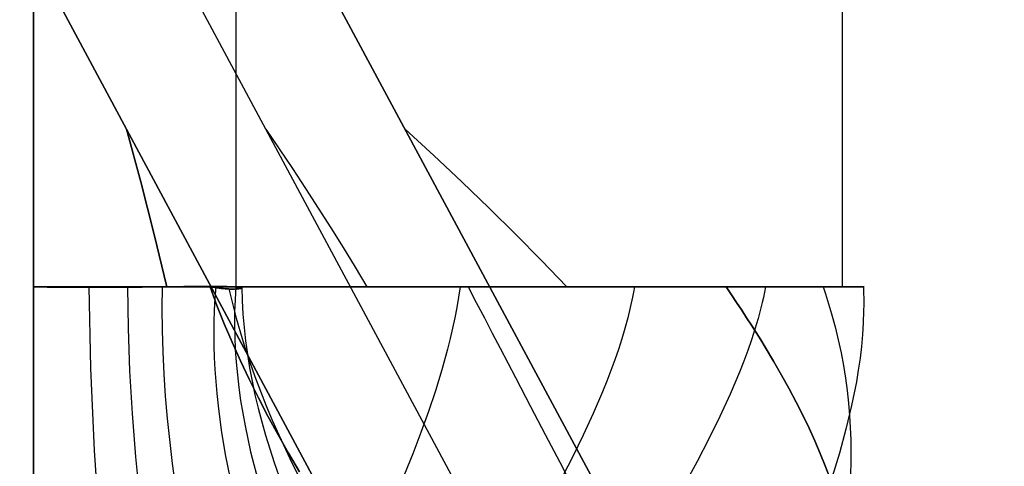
# Model space of a CAD drawing. Header units: millimetres. Extents: x -1690 to 192, y -898 to 54.
# Tile 180 of 256: x 178.74 to 181.11, y -872.2 to -871.13. Entities that reach past the tile are written whole.
import ezdxf

# ---------------------------------------------------------------- set-up
doc = ezdxf.new("R2010")
doc.units = ezdxf.units.MM
doc.header["$MEASUREMENT"] = 0
doc.layers.add('OVIDIO 186x93x72h', color=7, linetype='Continuous')

msp = doc.modelspace()

# ---------------------------------------------------------------- linework, layer by layer
at = {"layer": 'OVIDIO 186x93x72h', "extrusion": (1, 0, 0)}
for points in [[(-871.7711674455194, 717.3735813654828), (-422.0917422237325, 717.373581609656)], [(-422.0917422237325, 717.373581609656), (-871.7711674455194, 717.3735813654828)], [(-871.3916359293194, 715.0847275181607), (-422.0917422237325, 715.0847275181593)], [(-422.0917422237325, 715.0847275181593), (-871.3916359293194, 715.0847275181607)], [(-873.2711674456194, 717.3735819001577), (-871.7711674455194, 717.3735813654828)], [(-871.7711674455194, 717.3735813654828), (-873.2711674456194, 717.3735819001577)]]:
    msp.add_lwpolyline(points, dxfattribs=at)
at = {"layer": 'OVIDIO 186x93x72h'}
for points in [[(178.7709573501, -422.0917422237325), (178.7709573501, -871.7711674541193)], [(178.7709573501, -871.7711674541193), (178.7709573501, -422.0917422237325)], [(179.2575818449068, -422.0917422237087), (179.2575818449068, -871.7713160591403)], [(180.7174553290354, -422.0917422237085), (180.7174553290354, -871.7711674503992)], [(178.7709573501, -871.7711674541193), (178.7709573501, -873.2711674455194)], [(178.7709573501, -873.2711674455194), (178.7709573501, -871.7711674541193)]]:
    msp.add_lwpolyline(points, dxfattribs=at)
at = {"layer": 'OVIDIO 186x93x72h', "extrusion": (0.9999999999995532, 9.452204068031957e-07, 0)}
for points in [[(-422.0919114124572, 716.4272176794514), (-871.3918051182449, 716.4263683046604)], [(-871.3918051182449, 716.4263683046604), (-422.0919114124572, 716.4272176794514)]]:
    msp.add_lwpolyline(points, dxfattribs=at)
at = {"layer": 'OVIDIO 186x93x72h', "extrusion": (-0.1089792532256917, 0.2028516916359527, 0.9731262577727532)}
for points in [[(254.7170671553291, 833.7506260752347), (254.7170671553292, 994.4064705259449)], [(254.7170671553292, 994.4064705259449), (254.7170671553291, 833.7506260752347)]]:
    msp.add_lwpolyline(points, dxfattribs=at)
at = {"layer": 'OVIDIO 186x93x72h', "extrusion": (-0.1089792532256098, 0.2028516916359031, 0.9731262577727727)}
msp.add_lwpolyline([(254.4215971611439, 994.4064705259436), (254.421597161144, 833.750626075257)], dxfattribs=at)
at = {"layer": 'OVIDIO 186x93x72h', "extrusion": (-0.1089792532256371, 0.2028516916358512, 0.9731262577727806)}
for points in [[(254.126127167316, 994.4064705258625), (254.1261271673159, 833.7506260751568)], [(254.1261271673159, 833.7506260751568), (254.126127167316, 994.4064705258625)]]:
    msp.add_lwpolyline(points, dxfattribs=at)
at = {"layer": 'OVIDIO 186x93x72h', "extrusion": (0.8812084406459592, 0.2655070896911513, -0.3911235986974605)}
for points in [[(-887.9286010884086, 629.2408789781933), (-842.3088700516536, 570.0207612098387)], [(-842.3088700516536, 570.0207612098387), (-887.9286010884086, 629.2408789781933)]]:
    msp.add_lwpolyline(points, dxfattribs=at)
at = {"layer": 'OVIDIO 186x93x72h', "extrusion": (0.8811853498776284, 0.2655605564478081, -0.391139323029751)}
for points in [[(-842.327116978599, 568.5621732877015), (-888.6473974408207, 628.6804271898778)], [(-888.6473974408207, 628.6804271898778), (-842.327116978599, 568.5621732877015)]]:
    msp.add_lwpolyline(points, dxfattribs=at)
at = {"layer": 'OVIDIO 186x93x72h', "extrusion": (-0.0002316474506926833, 0.9998846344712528, 0.01518762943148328)}
for points in [[(-180.0700632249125, 730.5649609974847), (-191.0545236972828, 10.46781134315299)], [(-191.0545236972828, 10.46781134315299), (-180.0700632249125, 730.5649609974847)]]:
    msp.add_lwpolyline(points, dxfattribs=at)
at = {"layer": 'OVIDIO 186x93x72h', "extrusion": (0.7039764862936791, 0.7098970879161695, 0.02152280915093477)}
for points in [[(-742.8489524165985, 7.653161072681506), (-742.8402972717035, 10.10043307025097), (-742.7570827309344, 727.8436827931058)], [(-742.7570827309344, 727.8436827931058), (-742.8402972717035, 10.10043307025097), (-742.8489524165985, 7.653161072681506)]]:
    msp.add_lwpolyline(points, dxfattribs=at)
at = {"layer": 'OVIDIO 186x93x72h', "extrusion": (-0.0002316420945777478, 0.999884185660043, 0.01521714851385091)}
msp.add_lwpolyline([(-179.1863029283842, 730.5883765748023), (-190.1492049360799, 10.49133344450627)], dxfattribs=at)
at = {"layer": 'OVIDIO 186x93x72h', "extrusion": (-0.0002316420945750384, 0.9998841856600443, 0.01521714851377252)}
msp.add_lwpolyline([(-180.6862473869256, 730.6053858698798), (-191.6490463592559, 10.51511060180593)], dxfattribs=at)
at = {"layer": 'OVIDIO 186x93x72h', "extrusion": (0.9998841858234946, -0.0002316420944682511, 0.01521713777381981)}
for points in [[(-874.7976254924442, 714.5598799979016), (-863.8349238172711, -5.523496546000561)], [(-863.8349238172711, -5.523496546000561), (-874.7976254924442, 714.5598799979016)]]:
    msp.add_lwpolyline(points, dxfattribs=at)
at = {"layer": 'OVIDIO 186x93x72h', "extrusion": (0.9998841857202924, -0.0002316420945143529, 0.01521714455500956)}
for points in [[(-864.8953353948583, -5.539641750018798), (-875.8580321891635, 714.5437348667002)], [(-875.8580321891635, 714.5437348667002), (-864.8953353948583, -5.539641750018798)]]:
    msp.add_lwpolyline(points, dxfattribs=at)
at = {"layer": 'OVIDIO 186x93x72h', "extrusion": (0.8812713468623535, 0.2653498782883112, -0.3910885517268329)}
for points in [[(-886.9706887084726, 629.1789933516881), (-884.8553529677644, 626.4314461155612)], [(-884.8553529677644, 626.4314461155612), (-886.9706887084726, 629.1789933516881)]]:
    msp.add_lwpolyline(points, dxfattribs=at)
at = {"layer": 'OVIDIO 186x93x72h', "extrusion": (0.8812746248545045, 0.2653521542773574, -0.3910796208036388)}
msp.add_lwpolyline([(-884.9447783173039, 626.3654790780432), (-886.8706299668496, 628.8668417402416)], dxfattribs=at)
at = {"layer": 'OVIDIO 186x93x72h', "extrusion": (0.2760676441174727, 0.1226097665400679, 0.9532856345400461)}
msp.add_lwpolyline([(-868.9386257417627, 399.1399944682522), (-868.9386257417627, 397.6399994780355)], dxfattribs=at)
at = {"layer": 'OVIDIO 186x93x72h', "extrusion": (0, 1, 0)}
for points in [[(-178.9945641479, 716.4263683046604), (-179.6653845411, 715.0847275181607)], [(-179.6653845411, 715.0847275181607), (-178.9945641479, 716.4263683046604)], [(-180.0545957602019, 715.339869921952), (-179.0918669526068, 716.490153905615)], [(-179.0918669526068, 716.490153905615), (-180.0545957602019, 715.339869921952)], [(-179.5533782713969, 715.9387327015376), (-179.9175811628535, 716.1208341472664)], [(-180.1276862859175, 715.4041307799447), (-179.6936095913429, 716.2722841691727)], [(-180.4381457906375, 715.7688273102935), (-180.417998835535, 715.7390095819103), (-180.3972947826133, 715.709525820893), (-180.3760419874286, 715.68039151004), (-180.3542493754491, 715.6516218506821), (-180.3319264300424, 715.6232317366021), (-180.3090831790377, 715.5952357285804), (-180.285730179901, 715.567648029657), (-180.2618785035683, 715.5404824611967), (-180.23753971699, 715.5137524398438), (-180.2127258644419, 715.4874709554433), (-180.187449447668, 715.4616505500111), (-180.161723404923, 715.4363032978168), (-180.1355610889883, 715.4114407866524), (-180.1089762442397, 715.3870741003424), (-180.0819829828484, 715.3632138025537), (-180.0545957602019, 715.339869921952)], [(-180.0545957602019, 715.339869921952), (-180.0819829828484, 715.3632138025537), (-180.1089762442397, 715.3870741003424), (-180.1355610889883, 715.4114407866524), (-180.161723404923, 715.4363032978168), (-180.187449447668, 715.4616505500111), (-180.2127258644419, 715.4874709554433), (-180.23753971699, 715.5137524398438), (-180.2618785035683, 715.5404824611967), (-180.285730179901, 715.567648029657), (-180.3090831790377, 715.5952357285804), (-180.3319264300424, 715.6232317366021), (-180.3542493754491, 715.6516218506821), (-180.3760419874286, 715.68039151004), (-180.3972947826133, 715.709525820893), (-180.417998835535, 715.7390095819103), (-180.4381457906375, 715.7688273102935)]]:
    msp.add_lwpolyline(points, dxfattribs=at)
at = {"layer": 'OVIDIO 186x93x72h', "extrusion": (-8.628843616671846e-05, 0.999999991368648, -9.908082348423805e-05)}
for points in [[(-179.0166425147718, 716.4037730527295), (-179.0241589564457, 716.4101666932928), (-179.0315578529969, 716.4167164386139), (-179.0388343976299, 716.4234190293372), (-179.0459839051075, 716.4302710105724), (-179.0530018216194, 716.437268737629), (-179.0598837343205, 716.4444083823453), (-179.0666253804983, 716.4516859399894), (-179.0732226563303, 716.4590972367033), (-179.0796716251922, 716.4666379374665), (-179.0859685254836, 716.4743035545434), (-179.0921097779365, 716.4820894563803), (-179.0980919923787, 716.4899908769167), (-179.1039119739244, 716.4980029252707), (-179.1095667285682, 716.5061205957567), (-179.1150534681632, 716.5143387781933), (-179.1203696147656, 716.5226522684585)], [(-179.1203696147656, 716.5226522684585), (-179.1150534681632, 716.5143387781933), (-179.1095667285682, 716.5061205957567), (-179.1039119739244, 716.4980029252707), (-179.0980919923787, 716.4899908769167), (-179.0921097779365, 716.4820894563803), (-179.0859685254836, 716.4743035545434), (-179.0796716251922, 716.4666379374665), (-179.0732226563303, 716.4590972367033), (-179.0666253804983, 716.4516859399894), (-179.0598837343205, 716.4444083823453), (-179.0530018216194, 716.437268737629), (-179.0459839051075, 716.4302710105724), (-179.0388343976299, 716.4234190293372), (-179.0315578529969, 716.4167164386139), (-179.0241589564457, 716.4101666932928), (-179.0166425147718, 716.4037730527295)]]:
    msp.add_lwpolyline(points, dxfattribs=at)
at = {"layer": 'OVIDIO 186x93x72h', "extrusion": (1.144784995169e-05, 0.9999999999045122, -7.74096541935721e-06)}
for points in [[(-179.2055739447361, 716.6022847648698), (-180.4481256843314, 715.7620789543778)], [(-180.4481256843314, 715.7620789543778), (-179.2055739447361, 716.6022847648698)]]:
    msp.add_lwpolyline(points, dxfattribs=at)
at = {"layer": 'OVIDIO 186x93x72h'}
for points in [[(178.9945641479, -871.3916359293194, 716.4263683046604), (179.0286507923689, -871.518135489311, 716.4451030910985), (179.0610909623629, -871.6446678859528, 716.466368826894), (179.0918669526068, -871.7711674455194, 716.490153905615)], [(179.0918669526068, -871.7711674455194, 716.490153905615), (179.0610909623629, -871.6446678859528, 716.466368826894), (179.0286507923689, -871.518135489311, 716.4451030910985), (178.9945641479, -871.3916359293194, 716.4263683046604)], [(179.3299743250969, -871.3916359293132, 715.7555479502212), (179.3623404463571, -871.4390719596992, 715.7723293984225), (179.3941896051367, -871.4865126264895, 715.7900393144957), (179.4255004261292, -871.533956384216, 715.808663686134), (179.4562515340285, -871.581401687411, 715.8281885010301), (179.4864215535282, -871.628846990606, 715.8485997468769), (179.515989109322, -871.6762907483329, 715.8698834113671), (179.5449328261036, -871.7237314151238, 715.892025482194), (179.5732313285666, -871.7711674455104, 715.9150119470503)], [(180.0545957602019, -871.7711674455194, 715.339869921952), (179.9940255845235, -871.7079125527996, 715.2911459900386), (179.9316081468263, -871.6446569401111, 715.2448125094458), (179.8674365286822, -871.5814016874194, 715.2009395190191), (179.8016086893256, -871.5181464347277, 715.1595930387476), (179.7342242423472, -871.4548908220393, 715.120836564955), (179.6653845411, -871.3916359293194, 715.0847275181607)], [(179.6653845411, -871.3916359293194, 715.0847275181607), (179.7342242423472, -871.4548908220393, 715.120836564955), (179.8016086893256, -871.5181464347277, 715.1595930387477), (179.8674365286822, -871.5814016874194, 715.2009395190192), (179.9316081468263, -871.6446569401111, 715.2448125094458), (179.9940255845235, -871.7079125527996, 715.2911459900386), (180.0545957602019, -871.7711674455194, 715.339869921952)], [(179.1955940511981, -871.7711467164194, 716.6090331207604), (179.2013636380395, -871.7719898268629, 716.6185407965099), (179.2069403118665, -871.7727645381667, 716.6282497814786), (179.2123200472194, -871.7734680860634, 716.6381543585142), (179.2174988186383, -871.7740977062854, 716.6482488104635), (179.2224726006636, -871.7746506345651, 716.6585274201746), (179.2272373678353, -871.7751241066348, 716.6689844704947), (179.2317890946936, -871.7755153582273, 716.6796142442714), (179.2361237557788, -871.7758216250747, 716.690411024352), (179.2402373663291, -871.7760418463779, 716.701369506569), (179.2441261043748, -871.7761817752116, 716.712486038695), (179.2477861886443, -871.7762488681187, 716.7237573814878), (179.251213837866, -871.7762505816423, 716.7351802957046), (179.2544052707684, -871.7761943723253, 716.7467515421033), (179.2573567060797, -871.7760876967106, 716.7584678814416), (179.2600643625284, -871.7759380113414, 716.7703260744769), (179.2625244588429, -871.7757527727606, 716.7823228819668), (179.2647305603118, -871.7755377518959, 716.7944568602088), (179.266665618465, -871.7752919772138, 716.8067337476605), (179.2683099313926, -871.7750127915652, 716.8191610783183), (179.2696437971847, -871.7746975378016, 716.8317463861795), (179.2706475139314, -871.774343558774, 716.8444972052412), (179.2713013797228, -871.7739481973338, 716.8574210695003), (179.271585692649, -871.7735087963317, 716.8705255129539), (179.2714807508, -871.7730226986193, 716.8838180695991), (179.2708491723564, -871.7726992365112, 716.8997408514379), (179.2696943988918, -871.7723891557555, 716.9156663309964), (179.2680207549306, -871.7720933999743, 716.9315761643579), (179.2658325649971, -871.7718129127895, 716.9474520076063), (179.2631341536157, -871.7715486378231, 716.963275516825), (179.2599298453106, -871.7713015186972, 716.9790283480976), (179.2562239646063, -871.7710724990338, 716.9946921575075), (179.2520208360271, -871.7708625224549, 717.0102486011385), (179.2473247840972, -871.7706725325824, 717.0256793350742), (179.2421401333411, -871.7705034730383, 717.0409660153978), (179.2364712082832, -871.7703562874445, 717.0560902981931), (179.2303223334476, -871.7702319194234, 717.0710338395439), (179.2236978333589, -871.7701313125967, 717.0857782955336), (179.2166020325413, -871.7700554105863, 717.1003053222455), (179.2090392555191, -871.7700051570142, 717.1145965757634), (179.2010138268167, -871.7699814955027, 717.128633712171), (179.1925313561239, -871.7699847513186, 717.1423994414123), (179.1836025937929, -871.7700127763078, 717.155880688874), (179.1742395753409, -871.7700628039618, 717.1690654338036), (179.1644543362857, -871.7701320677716, 717.1819416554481), (179.1542589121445, -871.7702178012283, 717.1944973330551), (179.1436653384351, -871.7703172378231, 717.2067204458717), (179.1326856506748, -871.770427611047, 717.2185989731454), (179.1213318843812, -871.7705461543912, 717.2301208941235), (179.1096160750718, -871.7706701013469, 717.2412741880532), (179.0975502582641, -871.7707966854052, 717.252046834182), (179.0851464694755, -871.7709231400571, 717.262426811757), (179.0724167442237, -871.7710466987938, 717.2724021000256), (179.059373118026, -871.7711645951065, 717.2819606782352), (179.0460276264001, -871.7712740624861, 717.291090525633), (179.0323923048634, -871.7713723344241, 717.2997796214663), (179.0184791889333, -871.7714566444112, 717.3080159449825), (179.0043010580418, -871.7715248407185, 717.3157887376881), (178.989873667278, -871.7715772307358, 717.3230922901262), (178.9752135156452, -871.7716147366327, 717.3299221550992), (178.9603371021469, -871.771638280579, 717.3362738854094), (178.9452609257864, -871.7716487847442, 717.3421430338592), (178.9300014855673, -871.7716471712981, 717.3475251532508), (178.9145752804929, -871.7716343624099, 717.3524157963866), (178.8989988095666, -871.7716112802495, 717.3568105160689), (178.883288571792, -871.7715788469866, 717.3607048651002), (178.8674610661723, -871.7715379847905, 717.3640943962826), (178.851532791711, -871.7714896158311, 717.3669746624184), (178.8355202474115, -871.7714346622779, 717.3693412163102), (178.8194399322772, -871.7713740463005, 717.3711896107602), (178.8033083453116, -871.7713086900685, 717.3725153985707), (178.7871419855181, -871.7712395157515, 717.3733141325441), (178.7709573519, -871.7711674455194, 717.3735813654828)], [(178.7709573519, -871.7711674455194, 717.3735813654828), (178.7871419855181, -871.7712395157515, 717.3733141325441), (178.8033083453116, -871.7713086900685, 717.3725153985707), (178.8194399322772, -871.7713740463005, 717.3711896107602), (178.8355202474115, -871.7714346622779, 717.3693412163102), (178.851532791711, -871.7714896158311, 717.3669746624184), (178.8674610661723, -871.7715379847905, 717.3640943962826), (178.883288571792, -871.7715788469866, 717.3607048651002), (178.8989988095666, -871.7716112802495, 717.3568105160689), (178.9145752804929, -871.7716343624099, 717.3524157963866), (178.9300014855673, -871.7716471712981, 717.3475251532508), (178.9452609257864, -871.7716487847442, 717.3421430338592), (178.9603371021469, -871.771638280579, 717.3362738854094), (178.9752135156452, -871.7716147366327, 717.3299221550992), (178.989873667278, -871.7715772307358, 717.3230922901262), (179.0043010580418, -871.7715248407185, 717.3157887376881), (179.0184791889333, -871.771456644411, 717.3080159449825), (179.0323923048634, -871.7713723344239, 717.2997796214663), (179.0460276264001, -871.7712740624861, 717.291090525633), (179.059373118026, -871.7711645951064, 717.2819606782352), (179.0724167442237, -871.7710466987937, 717.2724021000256), (179.0851464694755, -871.770923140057, 717.262426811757), (179.0975502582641, -871.7707966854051, 717.252046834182), (179.1096160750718, -871.7706701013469, 717.2412741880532), (179.1213318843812, -871.7705461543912, 717.2301208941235), (179.1326856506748, -871.770427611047, 717.2185989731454), (179.1436653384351, -871.7703172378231, 717.2067204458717), (179.1542589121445, -871.7702178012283, 717.1944973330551), (179.1644543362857, -871.7701320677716, 717.1819416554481), (179.1742395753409, -871.7700628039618, 717.1690654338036), (179.1836025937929, -871.7700127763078, 717.155880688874), (179.1925313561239, -871.7699847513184, 717.1423994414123), (179.2010138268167, -871.7699814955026, 717.128633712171), (179.2090392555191, -871.7700051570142, 717.1145965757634), (179.2166020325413, -871.7700554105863, 717.1003053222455), (179.2236978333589, -871.7701313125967, 717.0857782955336), (179.2303223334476, -871.7702319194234, 717.0710338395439), (179.2364712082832, -871.7703562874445, 717.0560902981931), (179.2421401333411, -871.7705034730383, 717.0409660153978), (179.2473247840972, -871.7706725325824, 717.0256793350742), (179.2520208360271, -871.7708625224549, 717.0102486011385), (179.2562239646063, -871.7710724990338, 716.9946921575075), (179.2599298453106, -871.7713015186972, 716.9790283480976), (179.2631341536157, -871.7715486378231, 716.963275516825), (179.2658325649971, -871.7718129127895, 716.9474520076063), (179.2680207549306, -871.7720933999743, 716.9315761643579), (179.2696943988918, -871.7723891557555, 716.9156663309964), (179.2708491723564, -871.7726992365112, 716.8997408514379), (179.2714807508, -871.7730226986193, 716.8838180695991), (179.271585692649, -871.7735087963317, 716.8705255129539), (179.2713013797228, -871.7739481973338, 716.8574210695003), (179.2706475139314, -871.774343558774, 716.8444972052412), (179.2696437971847, -871.7746975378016, 716.8317463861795), (179.2683099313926, -871.7750127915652, 716.8191610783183), (179.266665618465, -871.7752919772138, 716.8067337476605), (179.2647305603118, -871.7755377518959, 716.7944568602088), (179.2625244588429, -871.7757527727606, 716.7823228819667), (179.2600643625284, -871.7759380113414, 716.7703260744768), (179.2573567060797, -871.7760876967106, 716.7584678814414), (179.2544052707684, -871.7761943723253, 716.7467515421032), (179.251213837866, -871.7762505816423, 716.7351802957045), (179.2477861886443, -871.7762488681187, 716.7237573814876), (179.2441261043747, -871.7761817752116, 716.712486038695), (179.2402373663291, -871.7760418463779, 716.701369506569), (179.2361237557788, -871.7758216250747, 716.690411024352), (179.2317890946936, -871.7755153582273, 716.6796142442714), (179.2272373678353, -871.7751241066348, 716.6689844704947), (179.2224726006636, -871.7746506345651, 716.6585274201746), (179.2174988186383, -871.7740977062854, 716.6482488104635), (179.2123200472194, -871.7734680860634, 716.6381543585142), (179.2069403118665, -871.7727645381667, 716.6282497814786), (179.2013636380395, -871.7719898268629, 716.6185407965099), (179.1955940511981, -871.7711467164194, 716.6090331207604)], [(178.7709573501, -871.7711674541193, 718.8735819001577), (178.8153492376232, -871.7711674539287, 718.8730891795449), (178.8601178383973, -871.771167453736, 718.8715935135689), (178.9052338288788, -871.771167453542, 718.8690692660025), (178.9506662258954, -871.7711674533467, 718.8654917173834), (178.9963824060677, -871.77116745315, 718.8608371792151), (179.0423481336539, -871.7711674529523, 718.855083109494), (179.0885275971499, -871.7711674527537, 718.8482082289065), (179.1348834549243, -871.7711674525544, 718.8401926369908), (179.1813768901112, -871.7711674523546, 718.8310179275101), (179.2279676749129, -871.7711674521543, 718.8206673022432), (179.2746142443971, -871.7711674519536, 718.8091256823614), (179.3212737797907, -871.7711674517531, 718.7963798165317), (179.3679023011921, -871.7711674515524, 718.7824183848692), (179.4144547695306, -871.7711674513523, 718.767232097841), (179.4608851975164, -871.7711674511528, 718.7508137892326), (179.5071467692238, -871.7711674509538, 718.7331585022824), (179.5531919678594, -871.7711674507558, 718.7142635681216), (179.5989727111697, -871.7711674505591, 718.6941286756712), (179.6444404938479, -871.7711674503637, 718.6727559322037), (179.689546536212, -871.7711674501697, 718.6501499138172), (179.7342419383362, -871.7711674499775, 718.62631770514), (179.7784778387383, -871.7711674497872, 718.6012689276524), (179.8222055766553, -871.7711674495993, 718.575015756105), (179.8653768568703, -871.7711674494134, 718.5475729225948), (179.907943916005, -871.7711674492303, 718.5189577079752), (179.9498596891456, -871.7711674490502, 718.4891899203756), (179.9910779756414, -871.771167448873, 718.4582918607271), (180.0315536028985, -871.771167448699, 718.4262882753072), (180.0712425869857, -871.7711674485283, 718.39320629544), (180.1101022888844, -871.7711674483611, 718.3590753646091), (180.1480915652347, -871.7711674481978, 718.3239271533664), (180.1851709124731, -871.7711674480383, 718.2877954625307), (180.2213026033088, -871.771167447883, 718.2507161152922), (180.2564508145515, -871.7711674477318, 718.212726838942), (180.2905817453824, -871.7711674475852, 718.1738671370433), (180.3236637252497, -871.7711674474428, 718.134178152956), (180.3556673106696, -871.7711674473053, 718.093702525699), (180.386565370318, -871.7711674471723, 718.0524842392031), (180.4163331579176, -871.7711674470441, 718.0105684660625), (180.4449483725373, -871.7711674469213, 717.9680014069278), (180.4723912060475, -871.7711674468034, 717.9248301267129), (180.4986443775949, -871.7711674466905, 717.8811023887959), (180.5236931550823, -871.7711674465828, 717.8368664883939), (180.5475253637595, -871.7711674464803, 717.7921710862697), (180.570131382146, -871.7711674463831, 717.7470650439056), (180.5915041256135, -871.7711674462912, 717.7015972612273), (180.611639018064, -871.7711674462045, 717.6558165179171), (180.6305339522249, -871.7711674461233, 717.6097713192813), (180.6481892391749, -871.7711674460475, 717.563509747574), (180.6646075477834, -871.7711674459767, 717.5170793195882), (180.6797938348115, -871.7711674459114, 717.4705268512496), (180.6937552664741, -871.7711674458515, 717.4238983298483), (180.7065011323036, -871.7711674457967, 717.3772387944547), (180.7180427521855, -871.771167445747, 717.3305922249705), (180.7283933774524, -871.7711674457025, 717.2840014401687), (180.7375680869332, -871.771167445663, 717.2375080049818), (180.745583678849, -871.7711674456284, 717.1911521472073), (180.7524585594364, -871.771167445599, 717.1449726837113), (180.7582126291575, -871.7711674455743, 717.0990069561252), (180.7628671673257, -871.7711674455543, 717.0532907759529), (180.7664447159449, -871.7711674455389, 717.0078583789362), (180.7689689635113, -871.771167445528, 716.9627423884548), (180.7704646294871, -871.7711674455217, 716.9179737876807), (180.7709573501, -871.7711674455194, 716.8735819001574), (180.7706315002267, -871.7711674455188, 716.8374807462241), (180.769650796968, -871.7711674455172, 716.8013011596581), (180.768010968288, -871.7711674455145, 716.7650607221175), (180.7657083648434, -871.7711674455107, 716.7287772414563), (180.7627399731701, -871.771167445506, 716.6924687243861), (180.7591034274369, -871.7711674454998, 716.6561533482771), (180.7547970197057, -871.7711674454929, 716.6198494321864), (180.7498197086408, -871.7711674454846, 716.5835754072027), (180.7441711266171, -871.771167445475, 716.5473497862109), (180.7378515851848, -871.7711674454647, 716.5111911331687), (180.7308620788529, -871.7711674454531, 716.4751180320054), (180.7232042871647, -871.7711674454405, 716.4391490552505), (180.7148805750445, -871.7711674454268, 716.4033027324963), (180.705893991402, -871.771167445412, 716.3675975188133), (180.6962482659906, -871.7711674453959, 716.3320517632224), (180.6859478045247, -871.7711674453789, 716.2966836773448), (180.6749976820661, -871.7711674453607, 716.2615113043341), (180.6634036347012, -871.7711674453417, 716.2265524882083), (180.6511720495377, -871.7711674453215, 716.1918248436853), (180.6383099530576, -871.7711674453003, 716.1573457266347), (180.6248249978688, -871.7711674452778, 716.1231322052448), (180.6107254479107, -871.7711674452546, 716.0892010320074), (180.5960201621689, -871.7711674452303, 716.0555686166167), (180.5807185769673, -871.7711674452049, 716.0222509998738), (180.5648306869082, -871.7711674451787, 715.9892638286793), (180.5483670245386, -871.7711674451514, 715.9566223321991), (180.5313386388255, -871.7711674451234, 715.9243412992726), (180.5137570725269, -871.7711674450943, 715.8924350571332), (180.4956343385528, -871.7711674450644, 715.8609174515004), (180.4769828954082, -871.7711674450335, 715.8298018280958), (180.4578156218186, -871.7711674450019, 715.7991010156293), (180.4381457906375, -871.7711674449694, 715.7688273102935)], [(180.4381457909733, -871.7711674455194, 715.7688273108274), (180.4564904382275, -871.7711674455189, 715.797068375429), (180.4743075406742, -871.7711674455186, 715.8256217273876), (180.4915967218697, -871.7711674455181, 715.8544781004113), (180.5083576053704, -871.7711674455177, 715.8836282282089), (180.5245898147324, -871.7711674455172, 715.913062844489), (180.5402929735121, -871.7711674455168, 715.9427726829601), (180.5554667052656, -871.7711674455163, 715.972748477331), (180.5701106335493, -871.7711674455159, 716.0029809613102), (180.5978075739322, -871.771167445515, 716.0641789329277), (180.6233807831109, -871.771167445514, 716.1262924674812), (180.6468272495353, -871.7711674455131, 716.1892474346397), (180.6681439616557, -871.7711674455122, 716.2529697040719), (180.6873279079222, -871.7711674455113, 716.3173851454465), (180.7043760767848, -871.7711674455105, 716.3824196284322), (180.7192854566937, -871.7711674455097, 716.4479990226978), (180.7320530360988, -871.771167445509, 716.5140491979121), (180.7426758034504, -871.7711674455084, 716.5804960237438), (180.7511507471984, -871.7711674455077, 716.6472653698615), (180.7574748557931, -871.7711674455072, 716.7142831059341), (180.7616451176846, -871.7711674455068, 716.7814751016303), (180.7636585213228, -871.7711674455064, 716.848767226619), (180.763512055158, -871.7711674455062, 716.9160853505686), (180.7612027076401, -871.7711674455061, 716.9833553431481), (180.7567274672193, -871.7711674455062, 717.050503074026), (180.7500833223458, -871.7711674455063, 717.1174544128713), (180.7412672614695, -871.7711674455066, 717.1841352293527), (180.7302762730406, -871.771167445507, 717.2504713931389), (180.7171073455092, -871.7711674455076, 717.3163887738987), (180.7017574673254, -871.7711674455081, 717.3818132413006), (180.6842236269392, -871.7711674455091, 717.4466706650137), (180.6645028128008, -871.7711674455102, 717.5108869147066), (180.6425920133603, -871.7711674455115, 717.5743878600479), (180.6184882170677, -871.7711674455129, 717.6370993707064), (180.6056130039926, -871.7711674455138, 717.6681359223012), (180.5921884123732, -871.7711674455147, 717.698947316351), (180.5782140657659, -871.7711674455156, 717.7295242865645), (180.5636895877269, -871.7711674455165, 717.7598575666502), (180.5486146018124, -871.7711674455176, 717.7899378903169), (180.5329887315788, -871.7711674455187, 717.819755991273), (180.5168213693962, -871.7711674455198, 717.8492833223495), (180.5001275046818, -871.7711674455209, 717.8784943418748), (180.4829151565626, -871.7711674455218, 717.9073842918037), (180.4651923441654, -871.7711674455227, 717.9359484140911), (180.4469670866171, -871.7711674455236, 717.9641819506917), (180.4282474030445, -871.7711674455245, 717.9920801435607), (180.4090413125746, -871.7711674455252, 718.0196382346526), (180.3893568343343, -871.7711674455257, 718.0468514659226), (180.3485847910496, -871.771167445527, 718.1002243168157), (180.3059954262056, -871.7711674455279, 718.1521606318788), (180.2616528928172, -871.7711674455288, 718.2026223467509), (180.2156213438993, -871.7711674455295, 718.2515713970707), (180.1679649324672, -871.7711674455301, 718.2989697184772), (180.1187478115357, -871.7711674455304, 718.3447792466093), (180.06803413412, -871.7711674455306, 718.3889619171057), (180.0158880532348, -871.7711674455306, 718.4314796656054), (179.9623737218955, -871.7711674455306, 718.4722944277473), (179.9075552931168, -871.7711674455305, 718.5113681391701), (179.8514969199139, -871.7711674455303, 718.5486627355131), (179.7942627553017, -871.77116744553, 718.5841401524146), (179.7359169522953, -871.7711674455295, 718.6177623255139), (179.6765236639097, -871.771167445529, 718.6494911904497), (179.6161470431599, -871.7711674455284, 718.6792886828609), (179.5548512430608, -871.7711674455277, 718.7071167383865), (179.4927004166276, -871.771167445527, 718.7329372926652), (179.4297587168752, -871.7711674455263, 718.7567122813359), (179.3660902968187, -871.7711674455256, 718.7784036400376), (179.301759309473, -871.7711674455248, 718.797973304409), (179.2368299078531, -871.771167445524, 718.8153832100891), (179.1713662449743, -871.7711674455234, 718.8305952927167), (179.1054324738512, -871.7711674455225, 718.8435714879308), (179.0390927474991, -871.7711674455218, 718.8542737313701), (179.0057906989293, -871.7711674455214, 718.8587602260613), (178.9724112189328, -871.7711674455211, 718.8626639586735), (178.9389623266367, -871.7711674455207, 718.8659801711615), (178.9054520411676, -871.7711674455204, 718.86870410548), (178.8718883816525, -871.7711674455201, 718.870831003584), (178.8382793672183, -871.7711674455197, 718.8723561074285), (178.8046330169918, -871.7711674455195, 718.8732746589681), (178.7709573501, -871.7711674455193, 718.8735819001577)], [(178.9036728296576, -871.7711531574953, 717.3559924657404), (178.9080750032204, -871.9662990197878, 717.3562568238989), (178.916465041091, -872.1644704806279, 717.3580187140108), (178.9442389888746, -872.5663872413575, 717.3641453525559), (178.9850552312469, -872.9698975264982, 717.3705929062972), (179.0369743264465, -873.3679954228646, 717.3735819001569)], [(178.996702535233, -871.7711392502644, 717.320374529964), (178.9982130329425, -871.8713931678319, 717.3208142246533), (179.0020892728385, -871.9730194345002, 717.3223857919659), (179.0082076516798, -872.075840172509, 717.3249291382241), (179.0164445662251, -872.179677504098, 717.32828416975), (179.0266764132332, -872.284353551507, 717.3322907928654), (179.0387795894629, -872.3896904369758, 717.3367889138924), (179.0681055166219, -872.6016352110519, 717.3466192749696), (179.1034335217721, -872.8140888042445, 717.3564945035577), (179.1437747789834, -873.0256281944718, 717.365133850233), (179.1881404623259, -873.2348303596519, 717.3712565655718), (179.2355417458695, -873.4402722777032, 717.3735819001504)], [(179.0807284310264, -871.771122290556, 717.2669160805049), (179.0799593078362, -871.8228471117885, 717.2682261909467), (179.0803276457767, -871.875032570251, 717.2699947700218), (179.0817959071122, -871.9276499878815, 717.2721890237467), (179.0843265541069, -871.9806706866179, 717.2747761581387), (179.0878820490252, -872.0340659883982, 717.2777233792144), (179.0924248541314, -872.08780721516, 717.2809978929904), (179.1043222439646, -872.1962127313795, 717.2883976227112), (179.1197184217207, -872.3056578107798, 717.2967129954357), (179.1383130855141, -872.415913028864, 717.3056816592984), (179.1598059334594, -872.5267489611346, 717.3150412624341), (179.1838966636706, -872.6379361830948, 717.324529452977), (179.2102849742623, -872.7492452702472, 717.3338838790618), (179.2386705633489, -872.8604467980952, 717.3428421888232), (179.3002323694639, -873.0816094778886, 717.3585210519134), (179.3661796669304, -873.2995888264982, 717.369467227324), (179.4000471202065, -873.4068111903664, 717.3725096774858), (179.4341100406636, -873.5125494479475, 717.3735819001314)], [(179.4111756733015, -872.2158761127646, 716.8539705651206), (179.3848197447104, -872.1712713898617, 716.8306698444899), (179.3594868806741, -872.1267142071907, 716.8070714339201), (179.3351932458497, -872.0821977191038, 716.7831875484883), (179.3119550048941, -872.0377150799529, 716.7590304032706), (179.2897883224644, -871.9932594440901, 716.734612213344), (179.2687093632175, -871.9488239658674, 716.7099451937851), (179.2487342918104, -871.9044017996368, 716.6850415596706), (179.2298792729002, -871.8599860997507, 716.6599135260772), (179.2121604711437, -871.8155700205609, 716.6345733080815), (179.1955940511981, -871.7711467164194, 716.6090331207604)], [(179.1955940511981, -871.7711467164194, 716.6090331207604), (179.2121604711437, -871.8155700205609, 716.6345733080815), (179.2298792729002, -871.8599860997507, 716.6599135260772), (179.2487342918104, -871.9044017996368, 716.6850415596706), (179.2687093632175, -871.9488239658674, 716.7099451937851), (179.2897883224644, -871.9932594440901, 716.734612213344), (179.3119550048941, -872.0377150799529, 716.7590304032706), (179.3351932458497, -872.0821977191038, 716.7831875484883), (179.3594868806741, -872.1267142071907, 716.8070714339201), (179.3848197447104, -872.1712713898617, 716.8306698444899), (179.4111756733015, -872.2158761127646, 716.8539705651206)], [(179.2094648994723, -871.7710783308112, 717.1161026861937), (179.2072821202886, -871.7991307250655, 717.120642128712), (179.2057384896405, -871.827313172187, 717.1252727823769), (179.2048213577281, -871.8556215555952, 717.1299894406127), (179.2045180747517, -871.8840517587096, 717.1347868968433), (179.2048159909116, -871.9125996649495, 717.1396599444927), (179.2057024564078, -871.9412611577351, 717.1446033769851), (179.2071648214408, -871.9700321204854, 717.1496119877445), (179.2091904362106, -871.9989084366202, 717.1546805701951), (179.2117666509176, -872.0278859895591, 717.1598039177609), (179.2148808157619, -872.0569606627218, 717.164976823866), (179.2226723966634, -872.1153849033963, 717.1754504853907), (179.232463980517, -872.1741482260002, 717.1860599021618), (179.2441543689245, -872.2332176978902, 717.1967634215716)], [(179.2410613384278, -871.7753805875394, 716.6998174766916), (179.2494670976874, -871.8108491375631, 716.7205866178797), (179.2587192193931, -871.8462373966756, 716.74103444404), (179.2687986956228, -871.8815474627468, 716.7611607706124), (179.2796865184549, -871.916781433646, 716.7809654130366), (179.2913636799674, -871.951941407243, 716.8004481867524), (179.3038111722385, -871.9870294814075, 716.8196089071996), (179.3170099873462, -872.0220477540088, 716.8384473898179), (179.3309411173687, -872.0569983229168, 716.8569634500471), (179.3455855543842, -872.0918832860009, 716.875156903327), (179.3609242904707, -872.1267047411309, 716.8930275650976), (179.3936086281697, -872.1961655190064, 716.9277997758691), (179.4288420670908, -872.2653974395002, 716.9612786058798)], [(179.257866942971, -871.771040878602, 716.9925208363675), (179.2559322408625, -871.8009915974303, 717.0020572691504), (179.2548384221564, -871.8310459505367, 717.0115511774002), (179.2545678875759, -871.8612004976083, 717.0209991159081), (179.2551030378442, -871.8914517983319, 717.0303976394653), (179.2564262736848, -871.9217964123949, 717.039743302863), (179.2585199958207, -871.9522308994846, 717.0490326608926), (179.2613666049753, -871.9827518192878, 717.0582622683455), (179.2649485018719, -872.0133557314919, 717.0674286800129), (179.2692480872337, -872.0440391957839, 717.076528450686), (179.2742477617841, -872.074798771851, 717.0855581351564), (179.2799299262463, -872.1056310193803, 717.094514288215), (179.2862769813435, -872.1365324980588, 717.1033934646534), (179.293271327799, -872.1674997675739, 717.1121922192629), (179.3008953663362, -872.1985293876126, 717.1209071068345), (179.3179621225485, -872.2607619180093, 717.1380715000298)], [(179.2720595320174, -871.7718397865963, 716.8609454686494), (179.2729296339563, -871.8040244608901, 716.8762683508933), (179.274727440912, -871.8362540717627, 716.8913769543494), (179.2774328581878, -871.8685268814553, 716.9062704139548), (179.281025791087, -871.9008411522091, 716.920947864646), (179.2854861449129, -871.9331951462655, 716.9354084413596), (179.2907938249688, -871.9655871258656, 716.9496512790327), (179.2969287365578, -871.9980153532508, 716.9636755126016), (179.3038707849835, -872.0304780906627, 716.9774802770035), (179.3115998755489, -872.0629736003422, 716.9910647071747), (179.3200959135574, -872.0955001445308, 717.0044279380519), (179.3293388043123, -872.1280559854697, 717.0175691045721), (179.3393084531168, -872.1606393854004, 717.0304873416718), (179.3499847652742, -872.193248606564, 717.0431817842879), (179.3613476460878, -872.2258819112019, 717.055651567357)], [(179.7975175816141, -871.7711674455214, 718.5900241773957), (179.7938703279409, -871.7959701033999, 718.5921772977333), (179.7896636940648, -871.8208050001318, 718.59461012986), (179.7849184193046, -871.8456731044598, 718.597312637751), (179.7796552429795, -871.8705753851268, 718.600274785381), (179.7738949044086, -871.8955128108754, 718.6034865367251), (179.767658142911, -871.9204863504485, 718.6069378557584), (179.7538383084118, -871.9705456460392, 718.6145190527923), (179.7383616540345, -872.0207610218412, 718.6229380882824), (179.7213940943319, -872.0711402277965, 718.632114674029), (179.7031015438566, -872.1216910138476, 718.641968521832), (179.6836499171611, -872.1724211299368, 718.6524193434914), (179.6419330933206, -872.274450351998, 718.674790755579)], [(179.8169714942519, -871.7711187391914, 716.1889173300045), (179.83669542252, -871.8087154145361, 716.219999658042), (179.8561451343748, -871.8457925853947, 716.2519570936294), (179.8753293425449, -871.8823721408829, 716.284745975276), (179.8942567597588, -871.9184759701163, 716.3183226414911), (179.9313760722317, -871.9893440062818, 716.3876646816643), (179.9675727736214, -872.0585718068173, 716.4596339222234), (180.0029165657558, -872.1263344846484, 716.5338810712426), (180.0374771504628, -872.1928071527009, 716.6100568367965), (180.1045275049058, -872.3225829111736, 716.7667970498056)], [(180.2174666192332, -871.7711674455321, 718.2547447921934), (180.2152439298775, -871.7835244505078, 718.2570485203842), (180.2128284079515, -871.7959114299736, 718.2595065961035), (180.2074329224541, -871.8207748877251, 718.2648748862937), (180.2013082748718, -871.8457569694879, 718.2708278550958), (180.1944825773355, -871.8708568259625, 718.2773436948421), (180.1869839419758, -871.89607360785, 718.2844005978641), (180.1788404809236, -871.9214064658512, 718.2919767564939), (180.1700803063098, -871.9468545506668, 718.3000503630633), (180.160731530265, -871.9724170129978, 718.3085996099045), (180.1508222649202, -871.9980930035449, 718.3176026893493), (180.140380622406, -872.023881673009, 718.3270377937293), (180.1180126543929, -872.0757936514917, 718.3471168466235), (180.0938525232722, -872.1281461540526, 718.3686623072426), (180.0681251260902, -872.1809323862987, 718.3914997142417), (180.0128681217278, -872.2877788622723, 718.440352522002)], [(180.5329887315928, -871.7711674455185, 717.8197559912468), (180.5305382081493, -871.7836774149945, 717.82424236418), (180.5278742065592, -871.7962291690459, 717.8289739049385), (180.5250006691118, -871.8088225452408, 717.8339461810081), (180.5219215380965, -871.8214573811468, 717.8391547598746), (180.5186407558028, -871.8341335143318, 717.8445952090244), (180.51516226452, -871.8468507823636, 717.8502630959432), (180.5076279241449, -871.8724080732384, 717.8622634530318), (180.4993500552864, -871.8981279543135, 717.8751203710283), (180.4903601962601, -871.9240091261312, 717.8887983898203), (180.480689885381, -871.9500502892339, 717.9032620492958), (180.4703706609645, -871.9762501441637, 717.9184758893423), (180.459434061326, -872.002607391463, 717.9344044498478), (180.4479116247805, -872.0291207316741, 717.9510122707), (180.4232353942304, -872.0826104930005, 717.9861238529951), (180.3965942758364, -872.1367090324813, 718.0235269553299), (180.3682405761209, -872.1914059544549, 718.0629378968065), (180.3074046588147, -872.3025533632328, 718.1466485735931)], [(180.4381457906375, -871.7711674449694, 715.7688273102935), (180.4510333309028, -871.789966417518, 715.7887786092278), (180.4635903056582, -871.8085471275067, 715.8092409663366), (180.4758210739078, -871.8269143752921, 715.8302038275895), (180.4877299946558, -871.8450729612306, 715.8516566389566), (180.4993214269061, -871.8630276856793, 715.8735888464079), (180.5105997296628, -871.8807833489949, 715.8959898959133), (180.52156926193, -871.8983447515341, 715.9188492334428), (180.5322343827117, -871.9157166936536, 715.9421563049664), (180.552668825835, -871.9499113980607, 715.990071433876), (180.5719379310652, -871.9834058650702, 716.0396508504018), (180.5900765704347, -872.0162384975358, 716.0908101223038), (180.6071196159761, -872.0484476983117, 716.1434648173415), (180.6231019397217, -872.0800718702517, 716.1975305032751), (180.6380584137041, -872.1111494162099, 716.2529227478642), (180.6520239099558, -872.14171873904, 716.3095571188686), (180.6650333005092, -872.171818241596, 716.3673491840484), (180.6771214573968, -872.201486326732, 716.4262145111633), (180.6883232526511, -872.2307613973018, 716.4860686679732)], [(180.6883232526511, -872.2307613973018, 716.4860686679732), (180.6771214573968, -872.201486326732, 716.4262145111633), (180.6650333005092, -872.171818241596, 716.3673491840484), (180.6520239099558, -872.14171873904, 716.3095571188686), (180.6380584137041, -872.1111494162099, 716.2529227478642), (180.6231019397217, -872.0800718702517, 716.1975305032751), (180.6071196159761, -872.0484476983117, 716.1434648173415), (180.5900765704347, -872.0162384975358, 716.0908101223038), (180.5719379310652, -871.9834058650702, 716.0396508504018), (180.552668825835, -871.9499113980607, 715.990071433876), (180.5322343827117, -871.9157166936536, 715.9421563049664), (180.52156926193, -871.8983447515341, 715.9188492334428), (180.5105997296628, -871.8807833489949, 715.8959898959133), (180.4993214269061, -871.8630276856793, 715.8735888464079), (180.4877299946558, -871.8450729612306, 715.8516566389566), (180.4758210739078, -871.8269143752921, 715.8302038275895), (180.4635903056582, -871.8085471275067, 715.8092409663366), (180.4510333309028, -871.789966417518, 715.7887786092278), (180.4381457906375, -871.7711674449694, 715.7688273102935)], [(180.6721083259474, -871.7711674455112, 716.2525948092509), (180.6775013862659, -871.7873980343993, 716.2697196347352), (180.6826359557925, -871.8035319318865, 716.2872670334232), (180.6875160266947, -871.8195717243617, 716.3052282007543), (180.6921455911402, -871.8355199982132, 716.3235943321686), (180.700669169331, -871.8671523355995, 716.361506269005), (180.7082386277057, -871.8984496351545, 716.40093240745), (180.7148859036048, -871.9294325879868, 716.4418023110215), (180.7206429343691, -871.9601218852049, 716.4840455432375), (180.7255416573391, -871.9905382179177, 716.5275916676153), (180.7296140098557, -872.0207022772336, 716.572370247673), (180.7328919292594, -872.0506347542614, 716.6183108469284), (180.7354073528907, -872.0803563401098, 716.6653430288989), (180.7382784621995, -872.1392496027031, 716.762400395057), (180.7384828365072, -872.1975475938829, 716.86297885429), (180.7362759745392, -872.2554158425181, 716.9665149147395)], [(180.7688222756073, -871.7711674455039, 716.7811928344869), (180.7692805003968, -871.7855332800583, 716.7937017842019), (180.7695183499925, -871.7998831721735, 716.8065845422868), (180.7695397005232, -871.814218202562, 716.8198336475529), (180.7693484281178, -871.8285394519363, 716.8334416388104), (180.7683435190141, -871.8571449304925, 716.8617044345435), (180.7665346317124, -871.8857082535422, 716.8913132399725), (180.7639527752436, -871.9142380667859, 716.922208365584), (180.7606289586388, -871.9427430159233, 716.9543301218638), (180.7565941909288, -871.9712317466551, 716.9876188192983), (180.7518794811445, -871.9997129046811, 717.022014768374), (180.7405342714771, -872.0566870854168, 717.0938896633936), (180.7268414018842, -872.1137347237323, 717.1694772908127), (180.7110489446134, -872.1709249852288, 717.2483001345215), (180.6934049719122, -872.228327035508, 717.3298806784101)]]:
    msp.add_polyline3d(points, dxfattribs=at)

doc.saveas('drawing.dxf')
